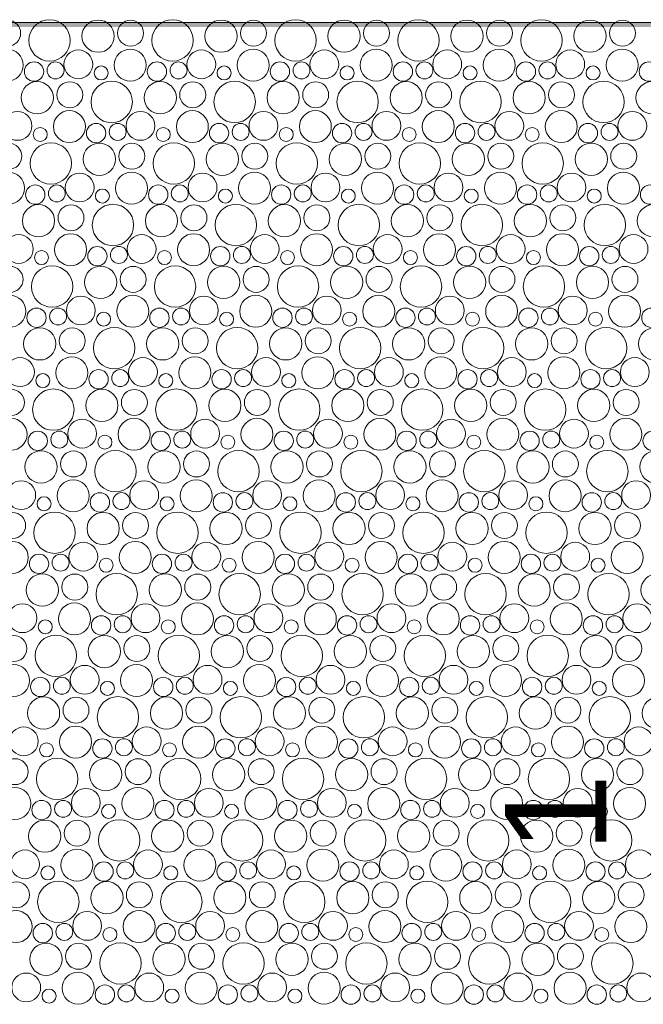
# Model space of a CAD drawing. Header units: metres. Extents: x -167 to 338, y -186 to 508.
# Tile 121 of 256: x 70.18 to 72.02, y 19.35 to 22.26. Entities that reach past the tile are written whole.
import ezdxf
from ezdxf.enums import TextEntityAlignment as Align

# ---------------------------------------------------------------- set-up
doc = ezdxf.new("R2010")
doc.units = ezdxf.units.M
doc.header["$MEASUREMENT"] = 0
doc.linetypes.add('Öffnungslinie Tür Fenster', pattern=[0.23, 0.15, -0.08])
for name, color, linetype in [('60 Gelände 2D Übersicht', 7, 'Continuous'), ('60 Stellplätze', 7, 'Continuous'), ('94 Genehmigungsplanung Bemaßung', 7, 'Continuous')]:
    doc.layers.add(name, color=color, linetype=linetype)
doc.styles.add('ERSTELLTER_STIL_1', font='arial.ttf')
doc.styles.add('ERSTELLTER_STIL_2', font='arial.ttf')
doc.dimstyles.new('ERSTELLTER_STIL__2', dxfattribs={"dimtxt": 0.25, "dimasz": 0.19, "dimexe": 0.18, "dimexo": 0.1, "dimgap": 0, "dimtad": 1, "dimzin": 0, "dimdsep": 46, "dimtxsty": 'ERSTELLTER_STIL_1', "dimblk": 'ARROWHEAD_6', "dimblk1": 'ARROWHEAD_6', "dimblk2": 'ARROWHEAD_6', "dimcen": 0.09, "dimclrd": 7, "dimclre": 7, "dimclrt": 7, "dimazin": 0, "dimtfac": 1, "dimtdec": 4, "dimtmove": 0, "dimatfit": 3, "dimfxl": 1, "dimtolj": 1, "dimtzin": 0, "dimarcsym": 0})

# ---------------------------------------------------------------- blocks, each defined once
blk = doc.blocks.new('*X45', base_point=(27236.1321, 33357.279))
at = {"layer": '60 Gelände 2D Übersicht', "color": 9, "linetype": 'Continuous', "lineweight": 18}
for centre, radius in [((70.1413, 22.2224), 0.0384), ((70.2654, 22.2011), 0.0612), ((70.4089, 22.2136), 0.0477), ((70.505, 22.2224), 0.0384), ((70.6291, 22.2011), 0.0612), ((70.7726, 22.2136), 0.0477), ((70.8687, 22.2224), 0.0384), ((70.9928, 22.2011), 0.0612), ((71.1363, 22.2136), 0.0477), ((71.2324, 22.2224), 0.0384), ((71.3565, 22.2011), 0.0612), ((71.5, 22.2136), 0.0477), ((71.5961, 22.2224), 0.0384), ((71.7202, 22.2011), 0.0612), ((71.8638, 22.2136), 0.0477), ((71.9598, 22.2224), 0.0384), ((70.1402, 22.128), 0.0473), ((70.3505, 22.1302), 0.0426), ((70.5039, 22.128), 0.0473), ((70.7142, 22.1302), 0.0426), ((70.8676, 22.128), 0.0473), ((71.0779, 22.1302), 0.0426), ((71.2314, 22.128), 0.0473), ((71.4416, 22.1302), 0.0426), ((71.5951, 22.128), 0.0473), ((71.8053, 22.1302), 0.0426), ((71.9588, 22.128), 0.0473), ((70.2193, 22.1089), 0.0286), ((70.2831, 22.1125), 0.0251), ((70.583, 22.1089), 0.0286), ((70.6468, 22.1125), 0.0251), ((70.9467, 22.1089), 0.0286), ((71.0105, 22.1125), 0.0251), ((71.3104, 22.1089), 0.0286), ((71.3742, 22.1125), 0.0251), ((71.6741, 22.1089), 0.0286), ((71.7379, 22.1125), 0.0251), ((72.0378, 22.1089), 0.0286), ((70.4178, 22.1048), 0.0207), ((70.7815, 22.1048), 0.0207), ((71.1453, 22.1048), 0.0207), ((71.509, 22.1048), 0.0207), ((71.8727, 22.1048), 0.0207), ((70.2289, 22.0316), 0.0477), ((70.325, 22.0404), 0.0384), ((70.4491, 22.0191), 0.0612), ((70.5926, 22.0316), 0.0477), ((70.6887, 22.0404), 0.0384), ((70.8128, 22.0191), 0.0612), ((70.9563, 22.0316), 0.0477), ((71.0524, 22.0404), 0.0384), ((71.1765, 22.0191), 0.0612), ((71.32, 22.0316), 0.0477), ((71.4161, 22.0404), 0.0384), ((71.5402, 22.0191), 0.0612), ((71.6838, 22.0316), 0.0477), ((71.7798, 22.0404), 0.0384), ((71.9039, 22.0191), 0.0612), ((72.0475, 22.0316), 0.0477), ((70.1705, 21.9482), 0.0426), ((70.3239, 21.946), 0.0473), ((70.5342, 21.9482), 0.0426), ((70.6876, 21.946), 0.0473), ((70.8979, 21.9482), 0.0426), ((71.0514, 21.946), 0.0473), ((71.2616, 21.9482), 0.0426), ((71.4151, 21.946), 0.0473), ((71.6253, 21.9482), 0.0426), ((71.7788, 21.946), 0.0473), ((71.989, 21.9482), 0.0426), ((70.2378, 21.9228), 0.0207), ((70.403, 21.9269), 0.0286), ((70.4668, 21.9305), 0.0251), ((70.6015, 21.9228), 0.0207), ((70.7667, 21.9269), 0.0286), ((70.8305, 21.9305), 0.0251), ((70.9653, 21.9228), 0.0207), ((71.1304, 21.9269), 0.0286), ((71.1942, 21.9305), 0.0251), ((71.329, 21.9228), 0.0207), ((71.4941, 21.9269), 0.0286), ((71.5579, 21.9305), 0.0251), ((71.6927, 21.9228), 0.0207), ((71.8578, 21.9269), 0.0286), ((71.9216, 21.9305), 0.0251), ((70.2691, 21.8371), 0.0612), ((70.6328, 21.8371), 0.0612), ((70.9965, 21.8371), 0.0612), ((71.3602, 21.8371), 0.0612), ((71.7239, 21.8371), 0.0612), ((70.145, 21.8584), 0.0384), ((70.4126, 21.8496), 0.0477), ((70.5087, 21.8584), 0.0384), ((70.7763, 21.8496), 0.0477), ((70.8724, 21.8584), 0.0384), ((71.14, 21.8496), 0.0477), ((71.2361, 21.8584), 0.0384), ((71.5038, 21.8496), 0.0477), ((71.5998, 21.8584), 0.0384), ((71.8675, 21.8496), 0.0477), ((71.9635, 21.8584), 0.0384), ((70.1439, 21.764), 0.0473), ((70.5076, 21.764), 0.0473), ((70.8714, 21.764), 0.0473), ((71.2351, 21.764), 0.0473), ((71.5988, 21.764), 0.0473), ((71.9625, 21.764), 0.0473), ((70.3542, 21.7662), 0.0426), ((70.7179, 21.7662), 0.0426), ((71.0816, 21.7662), 0.0426), ((71.4453, 21.7662), 0.0426), ((71.809, 21.7662), 0.0426), ((70.223, 21.7449), 0.0286), ((70.2868, 21.7485), 0.0251), ((70.4215, 21.7408), 0.0207), ((70.5867, 21.7449), 0.0286), ((70.6505, 21.7485), 0.0251), ((70.7853, 21.7408), 0.0207), ((70.9504, 21.7449), 0.0286), ((71.0142, 21.7485), 0.0251), ((71.149, 21.7408), 0.0207), ((71.3141, 21.7449), 0.0286), ((71.3779, 21.7485), 0.0251), ((71.5127, 21.7408), 0.0207), ((71.6778, 21.7449), 0.0286), ((71.7416, 21.7485), 0.0251), ((71.8764, 21.7408), 0.0207), ((72.0415, 21.7449), 0.0286), ((70.2326, 21.6676), 0.0477), ((70.3287, 21.6764), 0.0384), ((70.4528, 21.6551), 0.0612), ((70.5963, 21.6676), 0.0477), ((70.6924, 21.6764), 0.0384), ((70.8165, 21.6551), 0.0612), ((70.96, 21.6676), 0.0477), ((71.0561, 21.6764), 0.0384), ((71.1802, 21.6551), 0.0612), ((71.3238, 21.6676), 0.0477), ((71.4198, 21.6764), 0.0384), ((71.5439, 21.6551), 0.0612), ((71.6875, 21.6676), 0.0477), ((71.7835, 21.6764), 0.0384), ((71.9076, 21.6551), 0.0612), ((72.0512, 21.6676), 0.0477), ((70.1742, 21.5842), 0.0426), ((70.3276, 21.582), 0.0473), ((70.5379, 21.5842), 0.0426), ((70.6914, 21.582), 0.0473), ((70.9016, 21.5842), 0.0426), ((71.0551, 21.582), 0.0473), ((71.2653, 21.5842), 0.0426), ((71.4188, 21.582), 0.0473), ((71.629, 21.5842), 0.0426), ((71.7825, 21.582), 0.0473), ((71.9927, 21.5842), 0.0426), ((70.2415, 21.5588), 0.0207), ((70.4067, 21.5629), 0.0286), ((70.4705, 21.5665), 0.0251), ((70.6053, 21.5588), 0.0207), ((70.7704, 21.5629), 0.0286), ((70.8342, 21.5665), 0.0251), ((70.969, 21.5588), 0.0207), ((71.1341, 21.5629), 0.0286), ((71.1979, 21.5665), 0.0251), ((71.3327, 21.5588), 0.0207), ((71.4978, 21.5629), 0.0286), ((71.5616, 21.5665), 0.0251), ((71.6964, 21.5588), 0.0207), ((71.8615, 21.5629), 0.0286), ((71.9253, 21.5665), 0.0251), ((70.1487, 21.4944), 0.0384), ((70.2728, 21.4731), 0.0612), ((70.4163, 21.4856), 0.0477), ((70.5124, 21.4944), 0.0384), ((70.6365, 21.4731), 0.0612), ((70.78, 21.4856), 0.0477), ((70.8761, 21.4944), 0.0384), ((71.0002, 21.4731), 0.0612), ((71.1438, 21.4856), 0.0477), ((71.2398, 21.4944), 0.0384), ((71.3639, 21.4731), 0.0612), ((71.5075, 21.4856), 0.0477), ((71.6035, 21.4944), 0.0384), ((71.7276, 21.4731), 0.0612), ((71.8712, 21.4856), 0.0477), ((71.9672, 21.4944), 0.0384), ((70.1476, 21.4), 0.0473), ((70.3579, 21.4022), 0.0426), ((70.5114, 21.4), 0.0473), ((70.7216, 21.4022), 0.0426), ((70.8751, 21.4), 0.0473), ((71.0853, 21.4022), 0.0426), ((71.2388, 21.4), 0.0473), ((71.449, 21.4022), 0.0426), ((71.6025, 21.4), 0.0473), ((71.8127, 21.4022), 0.0426), ((71.9662, 21.4), 0.0473), ((70.2267, 21.3809), 0.0286), ((70.2905, 21.3845), 0.0251), ((70.5904, 21.3809), 0.0286), ((70.6542, 21.3845), 0.0251), ((70.9541, 21.3809), 0.0286), ((71.0179, 21.3845), 0.0251), ((71.3178, 21.3809), 0.0286), ((71.3816, 21.3845), 0.0251), ((71.6815, 21.3809), 0.0286), ((71.7453, 21.3845), 0.0251), ((72.0452, 21.3809), 0.0286), ((70.4253, 21.3768), 0.0207), ((70.789, 21.3768), 0.0207), ((71.1527, 21.3768), 0.0207), ((71.5164, 21.3768), 0.0207), ((71.8801, 21.3768), 0.0207), ((70.2363, 21.3036), 0.0477), ((70.3324, 21.3124), 0.0384), ((70.4565, 21.2911), 0.0612), ((70.6, 21.3036), 0.0477), ((70.6961, 21.3124), 0.0384), ((70.8202, 21.2911), 0.0612), ((70.9638, 21.3036), 0.0477), ((71.0598, 21.3124), 0.0384), ((71.1839, 21.2911), 0.0612), ((71.3275, 21.3036), 0.0477), ((71.4235, 21.3124), 0.0384), ((71.5476, 21.2911), 0.0612), ((71.6912, 21.3036), 0.0477), ((71.7872, 21.3124), 0.0384), ((71.9113, 21.2911), 0.0612), ((72.0549, 21.3036), 0.0477), ((70.1779, 21.2202), 0.0426), ((70.3314, 21.218), 0.0473), ((70.5416, 21.2202), 0.0426), ((70.6951, 21.218), 0.0473), ((70.9053, 21.2202), 0.0426), ((71.0588, 21.218), 0.0473), ((71.269, 21.2202), 0.0426), ((71.4225, 21.218), 0.0473), ((71.6327, 21.2202), 0.0426), ((71.7862, 21.218), 0.0473), ((71.9964, 21.2202), 0.0426), ((70.2453, 21.1948), 0.0207), ((70.4104, 21.1989), 0.0286), ((70.4742, 21.2025), 0.0251), ((70.609, 21.1948), 0.0207), ((70.7741, 21.1989), 0.0286), ((70.8379, 21.2025), 0.0251), ((70.9727, 21.1948), 0.0207), ((71.1378, 21.1989), 0.0286), ((71.2016, 21.2025), 0.0251), ((71.3364, 21.1948), 0.0207), ((71.5015, 21.1989), 0.0286), ((71.5653, 21.2025), 0.0251), ((71.7001, 21.1948), 0.0207), ((71.8652, 21.1989), 0.0286), ((71.929, 21.2025), 0.0251), ((70.2765, 21.1091), 0.0612), ((70.6402, 21.1091), 0.0612), ((71.0039, 21.1091), 0.0612), ((71.3676, 21.1091), 0.0612), ((71.7313, 21.1091), 0.0612), ((70.1524, 21.1304), 0.0384), ((70.42, 21.1216), 0.0477), ((70.5161, 21.1304), 0.0384), ((70.7838, 21.1216), 0.0477), ((70.8798, 21.1304), 0.0384), ((71.1475, 21.1216), 0.0477), ((71.2435, 21.1304), 0.0384), ((71.5112, 21.1216), 0.0477), ((71.6072, 21.1304), 0.0384), ((71.8749, 21.1216), 0.0477), ((71.9709, 21.1304), 0.0384), ((70.1514, 21.0361), 0.0473), ((70.5151, 21.0361), 0.0473), ((70.8788, 21.0361), 0.0473), ((71.2425, 21.0361), 0.0473), ((71.6062, 21.0361), 0.0473), ((71.9699, 21.0361), 0.0473), ((70.3616, 21.0382), 0.0426), ((70.7253, 21.0382), 0.0426), ((71.089, 21.0382), 0.0426), ((71.4527, 21.0382), 0.0426), ((71.8164, 21.0382), 0.0426), ((70.2304, 21.0169), 0.0286), ((70.2942, 21.0205), 0.0251), ((70.429, 21.0128), 0.0207), ((70.5941, 21.0169), 0.0286), ((70.6579, 21.0205), 0.0251), ((70.7927, 21.0128), 0.0207), ((70.9578, 21.0169), 0.0286), ((71.0216, 21.0205), 0.0251), ((71.1564, 21.0128), 0.0207), ((71.3215, 21.0169), 0.0286), ((71.3853, 21.0205), 0.0251), ((71.5201, 21.0128), 0.0207), ((71.6852, 21.0169), 0.0286), ((71.749, 21.0205), 0.0251), ((71.8838, 21.0128), 0.0207), ((72.0489, 21.0169), 0.0286), ((70.24, 20.9396), 0.0477), ((70.3361, 20.9484), 0.0384), ((70.4602, 20.9271), 0.0612), ((70.6038, 20.9396), 0.0477), ((70.6998, 20.9484), 0.0384), ((70.8239, 20.9271), 0.0612), ((70.9675, 20.9396), 0.0477), ((71.0635, 20.9484), 0.0384), ((71.1876, 20.9271), 0.0612), ((71.3312, 20.9396), 0.0477), ((71.4272, 20.9484), 0.0384), ((71.5513, 20.9271), 0.0612), ((71.6949, 20.9396), 0.0477), ((71.7909, 20.9484), 0.0384), ((71.915, 20.9271), 0.0612), ((72.0586, 20.9396), 0.0477), ((70.1816, 20.8562), 0.0426), ((70.3351, 20.8541), 0.0473), ((70.5453, 20.8562), 0.0426), ((70.6988, 20.8541), 0.0473), ((70.909, 20.8562), 0.0426), ((71.0625, 20.8541), 0.0473), ((71.2727, 20.8562), 0.0426), ((71.4262, 20.8541), 0.0473), ((71.6364, 20.8562), 0.0426), ((71.7899, 20.8541), 0.0473), ((72.0001, 20.8562), 0.0426), ((70.249, 20.8308), 0.0207), ((70.4141, 20.8349), 0.0286), ((70.4779, 20.8385), 0.0251), ((70.6127, 20.8308), 0.0207), ((70.7778, 20.8349), 0.0286), ((70.8416, 20.8385), 0.0251), ((70.9764, 20.8308), 0.0207), ((71.1415, 20.8349), 0.0286), ((71.2053, 20.8385), 0.0251), ((71.3401, 20.8308), 0.0207), ((71.5052, 20.8349), 0.0286), ((71.569, 20.8385), 0.0251), ((71.7038, 20.8308), 0.0207), ((71.8689, 20.8349), 0.0286), ((71.9327, 20.8385), 0.0251), ((70.1561, 20.7664), 0.0384), ((70.2802, 20.7451), 0.0612), ((70.4238, 20.7576), 0.0477), ((70.5198, 20.7664), 0.0384), ((70.6439, 20.7451), 0.0612), ((70.7875, 20.7576), 0.0477), ((70.8835, 20.7664), 0.0384), ((71.0076, 20.7451), 0.0612), ((71.1512, 20.7576), 0.0477), ((71.2472, 20.7664), 0.0384), ((71.3713, 20.7451), 0.0612), ((71.5149, 20.7576), 0.0477), ((71.6109, 20.7664), 0.0384), ((71.735, 20.7451), 0.0612), ((71.8786, 20.7576), 0.0477), ((71.9746, 20.7664), 0.0384), ((70.1551, 20.6721), 0.0473), ((70.3653, 20.6742), 0.0426), ((70.5188, 20.6721), 0.0473), ((70.729, 20.6742), 0.0426), ((70.8825, 20.6721), 0.0473), ((71.0927, 20.6742), 0.0426), ((71.2462, 20.6721), 0.0473), ((71.4564, 20.6742), 0.0426), ((71.6099, 20.6721), 0.0473), ((71.8201, 20.6742), 0.0426), ((71.9736, 20.6721), 0.0473), ((70.2341, 20.653), 0.0286), ((70.2979, 20.6565), 0.0251), ((70.5978, 20.653), 0.0286), ((70.6616, 20.6565), 0.0251), ((70.9615, 20.653), 0.0286), ((71.0253, 20.6565), 0.0251), ((71.3252, 20.653), 0.0286), ((71.389, 20.6565), 0.0251), ((71.6889, 20.653), 0.0286), ((71.7527, 20.6565), 0.0251), ((70.4327, 20.6488), 0.0207), ((70.7964, 20.6488), 0.0207), ((71.1601, 20.6488), 0.0207), ((71.5238, 20.6488), 0.0207), ((71.8875, 20.6488), 0.0207), ((70.2438, 20.5756), 0.0477), ((70.3398, 20.5844), 0.0384), ((70.4639, 20.5631), 0.0612), ((70.6075, 20.5756), 0.0477), ((70.7035, 20.5844), 0.0384), ((70.8276, 20.5631), 0.0612), ((70.9712, 20.5756), 0.0477), ((71.0672, 20.5844), 0.0384), ((71.1913, 20.5631), 0.0612), ((71.3349, 20.5756), 0.0477), ((71.4309, 20.5844), 0.0384), ((71.555, 20.5631), 0.0612), ((71.6986, 20.5756), 0.0477), ((71.7946, 20.5844), 0.0384), ((71.9187, 20.5631), 0.0612), ((72.0623, 20.5756), 0.0477), ((70.1853, 20.4922), 0.0426), ((70.3388, 20.4901), 0.0473), ((70.549, 20.4922), 0.0426), ((70.7025, 20.4901), 0.0473), ((70.9127, 20.4922), 0.0426), ((71.0662, 20.4901), 0.0473), ((71.2764, 20.4922), 0.0426), ((71.4299, 20.4901), 0.0473), ((71.6401, 20.4922), 0.0426), ((71.7936, 20.4901), 0.0473), ((72.0038, 20.4922), 0.0426), ((70.2527, 20.4668), 0.0207), ((70.4178, 20.471), 0.0286), ((70.4816, 20.4745), 0.0251), ((70.6164, 20.4668), 0.0207), ((70.7815, 20.471), 0.0286), ((70.8453, 20.4745), 0.0251), ((70.9801, 20.4668), 0.0207), ((71.1452, 20.471), 0.0286), ((71.209, 20.4745), 0.0251), ((71.3438, 20.4668), 0.0207), ((71.5089, 20.471), 0.0286), ((71.5727, 20.4745), 0.0251), ((71.7075, 20.4668), 0.0207), ((71.8726, 20.471), 0.0286), ((71.9365, 20.4745), 0.0251), ((70.2839, 20.3812), 0.0612), ((70.6476, 20.3812), 0.0612), ((71.0113, 20.3812), 0.0612), ((71.375, 20.3812), 0.0612), ((71.7387, 20.3812), 0.0612), ((70.1598, 20.4024), 0.0384), ((70.4275, 20.3936), 0.0477), ((70.5235, 20.4024), 0.0384), ((70.7912, 20.3936), 0.0477), ((70.8872, 20.4024), 0.0384), ((71.1549, 20.3936), 0.0477), ((71.2509, 20.4024), 0.0384), ((71.5186, 20.3936), 0.0477), ((71.6146, 20.4024), 0.0384), ((71.8823, 20.3936), 0.0477), ((71.9783, 20.4024), 0.0384), ((70.1588, 20.3081), 0.0473), ((70.5225, 20.3081), 0.0473), ((70.8862, 20.3081), 0.0473), ((71.2499, 20.3081), 0.0473), ((71.6136, 20.3081), 0.0473), ((71.9773, 20.3081), 0.0473), ((70.369, 20.3102), 0.0426), ((70.7327, 20.3102), 0.0426), ((71.0964, 20.3102), 0.0426), ((71.4601, 20.3102), 0.0426), ((71.8238, 20.3102), 0.0426), ((70.2378, 20.289), 0.0286), ((70.3016, 20.2925), 0.0251), ((70.4364, 20.2848), 0.0207), ((70.6015, 20.289), 0.0286), ((70.6653, 20.2925), 0.0251), ((70.8001, 20.2848), 0.0207), ((70.9652, 20.289), 0.0286), ((71.029, 20.2925), 0.0251), ((71.1638, 20.2848), 0.0207), ((71.3289, 20.289), 0.0286), ((71.3927, 20.2925), 0.0251), ((71.5275, 20.2848), 0.0207), ((71.6926, 20.289), 0.0286), ((71.7565, 20.2925), 0.0251), ((71.8912, 20.2848), 0.0207), ((70.2475, 20.2116), 0.0477), ((70.3435, 20.2204), 0.0384), ((70.4676, 20.1992), 0.0612), ((70.6112, 20.2116), 0.0477), ((70.7072, 20.2204), 0.0384), ((70.8313, 20.1992), 0.0612), ((70.9749, 20.2116), 0.0477), ((71.0709, 20.2204), 0.0384), ((71.195, 20.1992), 0.0612), ((71.3386, 20.2116), 0.0477), ((71.4346, 20.2204), 0.0384), ((71.5587, 20.1992), 0.0612), ((71.7023, 20.2116), 0.0477), ((71.7983, 20.2204), 0.0384), ((71.9224, 20.1992), 0.0612), ((72.066, 20.2116), 0.0477), ((70.189, 20.1282), 0.0426), ((70.3425, 20.1261), 0.0473), ((70.5527, 20.1282), 0.0426), ((70.7062, 20.1261), 0.0473), ((70.9164, 20.1282), 0.0426), ((71.0699, 20.1261), 0.0473), ((71.2801, 20.1282), 0.0426), ((71.4336, 20.1261), 0.0473), ((71.6438, 20.1282), 0.0426), ((71.7973, 20.1261), 0.0473), ((72.0075, 20.1282), 0.0426), ((70.2564, 20.1028), 0.0207), ((70.4215, 20.107), 0.0286), ((70.4853, 20.1105), 0.0251), ((70.6201, 20.1028), 0.0207), ((70.7852, 20.107), 0.0286), ((70.849, 20.1105), 0.0251), ((70.9838, 20.1028), 0.0207), ((71.1489, 20.107), 0.0286), ((71.2127, 20.1105), 0.0251), ((71.3475, 20.1028), 0.0207), ((71.5126, 20.107), 0.0286), ((71.5765, 20.1105), 0.0251), ((71.7112, 20.1028), 0.0207), ((71.8763, 20.107), 0.0286), ((71.9402, 20.1105), 0.0251), ((70.1635, 20.0384), 0.0384), ((70.2876, 20.0172), 0.0612), ((70.4312, 20.0296), 0.0477), ((70.5272, 20.0384), 0.0384), ((70.6513, 20.0172), 0.0612), ((70.7949, 20.0296), 0.0477), ((70.8909, 20.0384), 0.0384), ((71.015, 20.0172), 0.0612), ((71.1586, 20.0296), 0.0477), ((71.2546, 20.0384), 0.0384), ((71.3787, 20.0172), 0.0612), ((71.5223, 20.0296), 0.0477), ((71.6183, 20.0384), 0.0384), ((71.7424, 20.0172), 0.0612), ((71.886, 20.0296), 0.0477), ((71.982, 20.0384), 0.0384), ((70.1625, 19.9441), 0.0473), ((70.3727, 19.9462), 0.0426), ((70.5262, 19.9441), 0.0473), ((70.7364, 19.9462), 0.0426), ((70.8899, 19.9441), 0.0473), ((71.1001, 19.9462), 0.0426), ((71.2536, 19.9441), 0.0473), ((71.4638, 19.9462), 0.0426), ((71.6173, 19.9441), 0.0473), ((71.8275, 19.9462), 0.0426), ((71.981, 19.9441), 0.0473), ((70.2415, 19.925), 0.0286), ((70.3053, 19.9285), 0.0251), ((70.6052, 19.925), 0.0286), ((70.669, 19.9285), 0.0251), ((70.9689, 19.925), 0.0286), ((71.0327, 19.9285), 0.0251), ((71.3326, 19.925), 0.0286), ((71.3965, 19.9285), 0.0251), ((71.6963, 19.925), 0.0286), ((71.7602, 19.9285), 0.0251), ((70.4401, 19.9208), 0.0207), ((70.8038, 19.9208), 0.0207), ((71.1675, 19.9208), 0.0207), ((71.5312, 19.9208), 0.0207), ((71.8949, 19.9208), 0.0207), ((70.2512, 19.8476), 0.0477), ((70.3472, 19.8564), 0.0384), ((70.4713, 19.8352), 0.0612), ((70.6149, 19.8476), 0.0477), ((70.7109, 19.8564), 0.0384), ((70.835, 19.8352), 0.0612), ((70.9786, 19.8476), 0.0477), ((71.0746, 19.8564), 0.0384), ((71.1987, 19.8352), 0.0612), ((71.3423, 19.8476), 0.0477), ((71.4383, 19.8564), 0.0384), ((71.5624, 19.8352), 0.0612), ((71.706, 19.8476), 0.0477), ((71.802, 19.8564), 0.0384), ((71.9261, 19.8352), 0.0612), ((70.1927, 19.7642), 0.0426), ((70.3462, 19.7621), 0.0473), ((70.5564, 19.7642), 0.0426), ((70.7099, 19.7621), 0.0473), ((70.9201, 19.7642), 0.0426), ((71.0736, 19.7621), 0.0473), ((71.2838, 19.7642), 0.0426), ((71.4373, 19.7621), 0.0473), ((71.6475, 19.7642), 0.0426), ((71.801, 19.7621), 0.0473), ((72.0112, 19.7642), 0.0426), ((70.2601, 19.7388), 0.0207), ((70.4252, 19.743), 0.0286), ((70.489, 19.7465), 0.0251), ((70.6238, 19.7388), 0.0207), ((70.7889, 19.743), 0.0286), ((70.8527, 19.7465), 0.0251), ((70.9875, 19.7388), 0.0207), ((71.1526, 19.743), 0.0286), ((71.2165, 19.7465), 0.0251), ((71.3512, 19.7388), 0.0207), ((71.5163, 19.743), 0.0286), ((71.5802, 19.7465), 0.0251), ((71.7149, 19.7388), 0.0207), ((71.88, 19.743), 0.0286), ((71.9439, 19.7465), 0.0251), ((70.2913, 19.6532), 0.0612), ((70.655, 19.6532), 0.0612), ((71.0187, 19.6532), 0.0612), ((71.3824, 19.6532), 0.0612), ((71.7461, 19.6532), 0.0612), ((70.1672, 19.6744), 0.0384), ((70.4349, 19.6656), 0.0477), ((70.5309, 19.6744), 0.0384), ((70.7986, 19.6656), 0.0477), ((70.8946, 19.6744), 0.0384), ((71.1623, 19.6656), 0.0477), ((71.2583, 19.6744), 0.0384), ((71.526, 19.6656), 0.0477), ((71.622, 19.6744), 0.0384), ((71.8897, 19.6656), 0.0477), ((71.9857, 19.6744), 0.0384), ((70.1662, 19.5801), 0.0473), ((70.5299, 19.5801), 0.0473), ((70.8936, 19.5801), 0.0473), ((71.2573, 19.5801), 0.0473), ((71.621, 19.5801), 0.0473), ((71.9847, 19.5801), 0.0473), ((70.3764, 19.5822), 0.0426), ((70.7401, 19.5822), 0.0426), ((71.1038, 19.5822), 0.0426), ((71.4675, 19.5822), 0.0426), ((71.8312, 19.5822), 0.0426), ((70.2452, 19.561), 0.0286), ((70.309, 19.5645), 0.0251), ((70.4438, 19.5568), 0.0207), ((70.6089, 19.561), 0.0286), ((70.6727, 19.5645), 0.0251), ((70.8075, 19.5568), 0.0207), ((70.9726, 19.561), 0.0286), ((71.0365, 19.5645), 0.0251), ((71.1712, 19.5568), 0.0207), ((71.3363, 19.561), 0.0286), ((71.4002, 19.5645), 0.0251), ((71.5349, 19.5568), 0.0207), ((71.7, 19.561), 0.0286), ((71.7639, 19.5645), 0.0251), ((71.8986, 19.5568), 0.0207), ((70.2549, 19.4836), 0.0477), ((70.3509, 19.4924), 0.0384), ((70.475, 19.4712), 0.0612), ((70.6186, 19.4836), 0.0477), ((70.7146, 19.4924), 0.0384), ((70.8387, 19.4712), 0.0612), ((70.9823, 19.4836), 0.0477), ((71.0783, 19.4924), 0.0384), ((71.2024, 19.4712), 0.0612), ((71.346, 19.4836), 0.0477), ((71.442, 19.4924), 0.0384), ((71.5661, 19.4712), 0.0612), ((71.7097, 19.4836), 0.0477), ((71.8057, 19.4924), 0.0384), ((71.9299, 19.4712), 0.0612), ((70.1964, 19.4003), 0.0426), ((70.3499, 19.3981), 0.0473), ((70.5601, 19.4003), 0.0426), ((70.7136, 19.3981), 0.0473), ((70.9238, 19.4003), 0.0426), ((71.0773, 19.3981), 0.0473), ((71.2875, 19.4003), 0.0426), ((71.441, 19.3981), 0.0473), ((71.6512, 19.4003), 0.0426), ((71.8047, 19.3981), 0.0473), ((72.015, 19.4003), 0.0426), ((70.2638, 19.3748), 0.0207), ((70.4289, 19.379), 0.0286), ((70.4927, 19.3825), 0.0251), ((70.6275, 19.3748), 0.0207), ((70.7926, 19.379), 0.0286), ((70.8565, 19.3825), 0.0251), ((70.9912, 19.3748), 0.0207), ((71.1563, 19.379), 0.0286), ((71.2202, 19.3825), 0.0251), ((71.3549, 19.3748), 0.0207), ((71.52, 19.379), 0.0286), ((71.5839, 19.3825), 0.0251), ((71.7186, 19.3748), 0.0207), ((71.8838, 19.379), 0.0286), ((71.9476, 19.3825), 0.0251)]:
    blk.add_circle(centre, radius, dxfattribs=at)
blk = doc.blocks.new('Parkplätze Linienzug 27')
at = {"layer": '60 Stellplätze', "color": 7, "linetype": 'Continuous', "lineweight": 13, "flags": 128}
blk.add_lwpolyline([(10.5, 0), (10.5, 5.5), (7, 5.5), (7, 0)], close=True, dxfattribs=at)
blk = doc.blocks.new('*D536', base_point=(27236.1321, 33357.279))
at = {"layer": '94 Genehmigungsplanung Bemaßung', "color": 7, "linetype": 'Continuous', "lineweight": 13}
for p, q in [((78.3117, 22.3491), (78.5117, 22.1491)), ((78.5992, 22.2491), (78.2242, 22.2491)), ((78.4117, 18.7491), (78.4117, 22.2491)), ((78.3117, 18.8491), (78.5117, 18.6491)), ((78.5992, 18.7491), (78.2242, 18.7491)), ((78.4117, 18.5991), (78.4117, 18.7491))]:
    blk.add_line(p, q, dxfattribs=at)
at = {"layer": '94 Genehmigungsplanung Bemaßung', "color": 7, "lineweight": 13, "insert": (78.3617, 20.1655), "char_height": 0.25, "attachment_point": 7, "rotation": 90, "style": 'ERSTELLTER_STIL_1'}
blk.add_mtext('\\A1;{\\pql;\\fArial|b0|i0|c0|p0;\\W1.000000;3,50}', dxfattribs=at)
blk = doc.blocks.new('ARROWHEAD_6')
at = {"color": 0, "linetype": 'Continuous', "lineweight": 0}
for p, q in [((-0.5, -0.5), (0.5, 0.5)), ((0, 0), (-1, 0))]:
    blk.add_line(p, q, dxfattribs=at)
blk = doc.blocks.new('Parkplätze 27')
at = {"layer": '60 Stellplätze', "color": 7, "linetype": 'Continuous', "lineweight": 13, "flags": 128}
blk.add_lwpolyline([(2.745, 0), (2.755, 0), (2.755, 5.4989), (2.745, 5.4989)], close=True, dxfattribs=at)
at = {"layer": '60 Stellplätze', "color": 7, "linetype": 'Continuous', "lineweight": 13, "style": 'ERSTELLTER_STIL_2'}
for tag, p in [('num_start_0', (0.4, 0.4171)), ('num_start_1', (3.15, 0.4171)), ('num_start_2', (5.9, 0.4146)), ('num_start_3', (8.65, 0.4171)), ('num_start_4', (11.4, 0.4146)), ('num_start_5', (14.15, 0.4146))]:
    blk.add_attdef(tag, text='', height=0.3, dxfattribs=at).set_placement(p, align=Align.MIDDLE_CENTER)

msp = doc.modelspace()

# ---------------------------------------------------------------- block references
at = {"layer": '60 Gelände 2D Übersicht', "color": 9, "linetype": 'Öffnungslinie Tür Fenster', "lineweight": 18}
msp.add_blockref('*X45', (27236.1321, 33357.279), dxfattribs=at)
at = {"layer": '60 Stellplätze', "color": 7, "linetype": 'Continuous', "lineweight": 13}
ref = msp.add_blockref('Parkplätze 27', (72.1622, 19.4986), dxfattribs=dict(at, rotation=89.9945255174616))
ref.add_attrib('num_start', '1', dxfattribs={"color": 7, "linetype": 'Continuous', "lineweight": 13, "height": 0.3, "rotation": 89.9945, "style": 'ERSTELLTER_STIL_2'}).set_placement((71.7623, 19.9158), align=Align.MIDDLE_CENTER)
at = {"layer": '60 Stellplätze', "color": 7, "linetype": 'Continuous', "lineweight": 13, "xscale": -0.9999999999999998, "rotation": 90.0054744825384}
msp.add_blockref('Parkplätze Linienzug 27', (72.1618, 29.2497), dxfattribs=at)

# ---------------------------------------------------------------- dimensions: what is measured, and where the dimension line sits
at = {"layer": '94 Genehmigungsplanung Bemaßung', "color": 7, "linetype": 'Continuous', "lineweight": 13}
dim = msp.add_linear_dim(base=(78.4117, 22.2491), p1=(66.6628, 18.7491), p2=(72.1625, 22.2491), angle=90, dimstyle='ERSTELLTER_STIL__2', dxfattribs=at)
dim.commit()
dim.dimension.update_dxf_attribs({"geometry": '*D536', "text_midpoint": (78.2367, 20.4891), "dimtype": 160, "text_rotation": 90})

doc.saveas('drawing.dxf')
